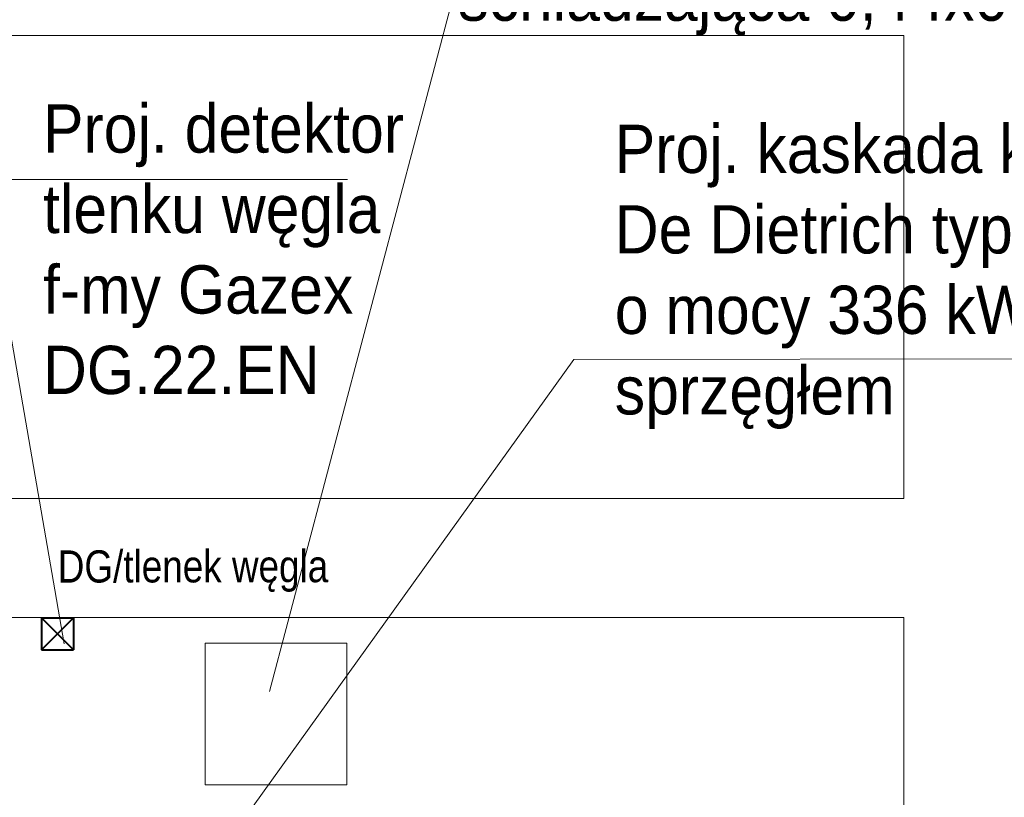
# Model space of a CAD drawing. Header units: millimetres. Extents: x -26820 to -12632, y -5851 to 1958.
# Tile 22 of 95: x -18238 to -17932, y -4511 to -4269. Entities that reach past the tile are written whole.
import ezdxf

# ---------------------------------------------------------------- set-up
doc = ezdxf.new("R2010")
doc.units = ezdxf.units.MM
doc.linetypes.add('DASHED', pattern=[181.05, 120.7, -60.35])
for name, color, linetype, lineweight in [('A-INW-SC', 30, 'Continuous', 13), ('INST_KOTŁOWNIA', 22, 'Continuous', 60), ('ściany', 84, 'Continuous', 35)]:
    doc.layers.add(name, color=color, linetype=linetype, lineweight=lineweight)
doc.styles.add('opis_szachtow', font='ARIALN.TTF')
doc.styles.get("Standard").update_dxf_attribs({"font": 'arial.ttf'})

msp = doc.modelspace()

# ---------------------------------------------------------------- linework, layer by layer
at = {"color": 7, "lineweight": 15}
for p, q in [((-18160.21, -4478.17), (-18100.88, -4253.86)), ((-18248.99, -4319.11), (-18135.94, -4319.11)), ((-18248.99, -4319.11), (-18223.98, -4463.3)), ((-18065.6, -4375.01), (-18262.22, -4648.73)), ((-18065.6, -4375.01), (-17819.93, -4374.58))]:
    msp.add_line(p, q, dxfattribs=at)
at = {"layer": 'A-INW-SC', "color": 7}
for p, q in [((-17963.13, -4274.32), (-18259.39, -4274.32)), ((-17963.13, -4274.32), (-17963.13, -4418.18)), ((-17963.13, -4418.18), (-18259.39, -4418.18)), ((-17963.13, -4455.18), (-18506.13, -4455.18)), ((-17963.13, -4455.18), (-17963.13, -5123.18)), ((-18136.13, -4463.18), (-18180.13, -4463.18)), ((-18180.13, -4463.18), (-18180.13, -4507.18)), ((-18136.13, -4463.18), (-18136.13, -4507.18)), ((-18136.13, -4507.18), (-18180.13, -4507.18))]:
    msp.add_line(p, q, dxfattribs=at)
at = {"layer": 'INST_KOTŁOWNIA', "color": 1, "linetype": 'Continuous', "lineweight": 40, "ltscale": 0.6, "true_color": 0xf90606}
for p, q in [((-18231.05, -4455.23), (-18221.05, -4455.23)), ((-18231.05, -4455.23), (-18221.05, -4465.23)), ((-18231.05, -4465.23), (-18221.05, -4455.23)), ((-18231.05, -4455.23), (-18231.05, -4465.23)), ((-18221.05, -4455.23), (-18221.05, -4465.23)), ((-18231.05, -4465.23), (-18221.05, -4465.23))]:
    msp.add_line(p, q, dxfattribs=at)

# ---------------------------------------------------------------- texts
at = {"layer": 'INST_KOTŁOWNIA', "color": 1, "linetype": 'Continuous', "lineweight": 40, "ltscale": 0.6, "true_color": 0xf90606, "style": 'opis_szachtow'}
msp.add_text('DG/tlenek węgla', height=10, rotation=0.0828, dxfattribs=at).set_placement((-18225.96, -4444.31))
at = {"layer": 'ściany', "color": 7, "linetype": 'DASHED', "char_height": 15, "attachment_point": 1}
for s, width, insert in [('{\\W0.9;Istn. studzienka schładzająca 0,44x0,44m}', 229.5096, (-18101.53, -4229.75)), ('{\\W0.9;Proj. detektor tlenku węgla f-my Gazex\\PDG.22.EN}', 132.7188, (-18230.55, -4295.72)), ('{\\W0.9;Proj. kaskada kotłów f-my De Dietrich typ  4 x AMC90 o mocy 336 kW zakończona sprzęgłem }', 236.538, (-18052.91, -4302.04))]:
    msp.add_mtext_dynamic_manual_height_columns(s, width=width, gutter_width=0.625, heights=[0], dxfattribs=dict(at, insert=insert))

doc.saveas('drawing.dxf')
